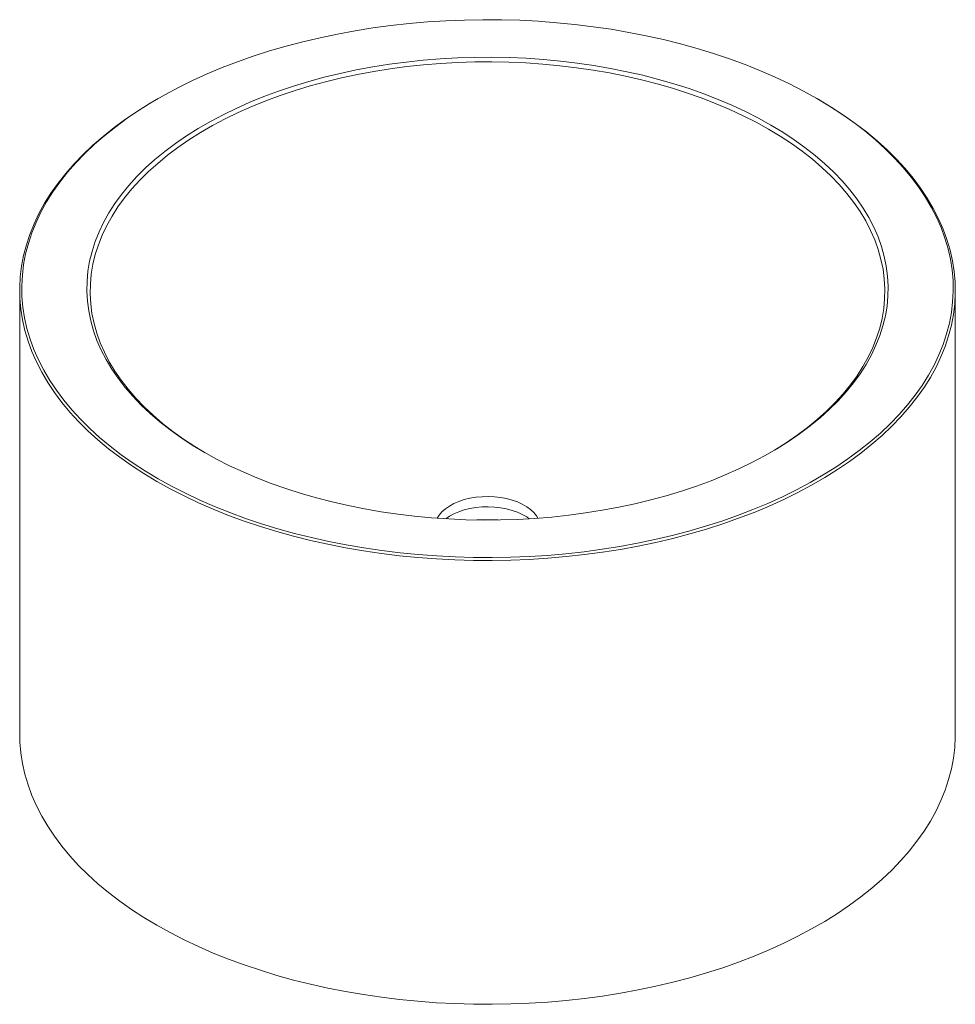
# Paper-space layout '_Isometrico' of a CAD drawing. Header units: millimetres. Extents: x -223 to 223, y -228 to 242.
import ezdxf

# ---------------------------------------------------------------- set-up
doc = ezdxf.new("R2010")
doc.units = ezdxf.units.MM

psp = doc.layouts.new('_Isometrico')

# ---------------------------------------------------------------- linework, layer by layer
at = {"color": 7, "linetype": 'Continuous', "lineweight": 15}
for p, q in [((-157, 204.11), (-157.71, 203.7)), ((157.71, 203.7), (157, 204.11)), ((-223, 112.68), (-223, -98.8)), ((223, -98.8), (223, 112.68))]:
    psp.add_line(p, q, dxfattribs=at)
at = {"color": 7, "linetype": 'Continuous', "lineweight": 15, "flags": 128}
for points in [[(156.98, 204.12), (150.61, 207.65), (144.01, 211.03), (137.18, 214.26), (130.13, 217.33), (122.88, 220.24), (115.43, 222.97), (107.8, 225.53), (100, 227.92), (92.04, 230.12), (83.94, 232.14), (75.7, 233.98), (67.34, 235.62), (58.88, 237.07), (50.32, 238.32), (41.69, 239.38), (32.98, 240.23), (24.23, 240.89), (15.44, 241.35), (6.62, 241.6), (-2.21, 241.65), (-11.03, 241.5), (-19.84, 241.14), (-28.61, 240.59), (-37.34, 239.83), (-46.01, 238.87), (-54.61, 237.72), (-63.12, 236.37), (-71.53, 234.82), (-79.83, 233.08), (-88, 231.16), (-96.04, 229.04), (-103.92, 226.75), (-111.64, 224.27), (-119.18, 221.62), (-126.53, 218.8), (-133.68, 215.82), (-140.62, 212.67), (-147.34, 209.36), (-153.83, 205.9), (-160.07, 202.3), (-166.06, 198.56), (-171.78, 194.68), (-177.24, 190.67), (-182.41, 186.54), (-187.3, 182.3), (-191.89, 177.95), (-196.18, 173.49), (-200.15, 168.94), (-203.81, 164.3), (-207.15, 159.59), (-210.16, 154.79), (-212.84, 149.94), (-215.18, 145.03), (-217.18, 140.06), (-218.84, 135.06), (-220.15, 130.02), (-221.11, 124.95), (-221.73, 119.87), (-221.99, 114.77), (-221.9, 109.68), (-221.46, 104.59), (-220.67, 99.51), (-219.54, 94.46), (-218.05, 89.43), (-216.22, 84.45), (-214.05, 79.51), (-211.54, 74.62), (-208.7, 69.8), (-205.52, 65.04), (-202.02, 60.37), (-198.2, 55.77), (-194.07, 51.27), (-189.63, 46.86), (-184.89, 42.56), (-179.86, 38.38), (-174.55, 34.31), (-168.95, 30.36), (-163.09, 26.55), (-156.98, 22.88), (-150.61, 19.35), (-144.01, 15.96), (-137.18, 12.74), (-130.13, 9.67), (-122.88, 6.76), (-115.43, 4.03), (-107.8, 1.46), (-100, -0.92), (-92.04, -3.13), (-83.94, -5.15), (-75.7, -6.98), (-67.34, -8.62), (-58.88, -10.07), (-50.32, -11.32), (-41.69, -12.38), (-32.98, -13.24), (-24.23, -13.89), (-15.44, -14.35), (-6.62, -14.6), (2.21, -14.65), (11.03, -14.5), (19.84, -14.15), (28.61, -13.59), (37.34, -12.83), (46.01, -11.88), (54.61, -10.72), (63.12, -9.37), (71.53, -7.82), (79.83, -6.09), (88, -4.16), (96.04, -2.05), (103.92, 0.25), (111.64, 2.72), (119.18, 5.37), (126.53, 8.19), (133.68, 11.18), (140.62, 14.33), (147.34, 17.64), (153.83, 21.09), (160.07, 24.7), (166.06, 28.44), (171.78, 32.32), (177.24, 36.33), (182.41, 40.46), (187.3, 44.7), (191.89, 49.05), (196.18, 53.51), (200.15, 58.06), (203.81, 62.7), (207.15, 67.41), (210.16, 72.2), (212.84, 77.06), (215.18, 81.97), (217.18, 86.94), (218.84, 91.94), (220.15, 96.98), (221.11, 102.05), (221.73, 107.13), (221.99, 112.23), (221.9, 117.32), (221.46, 122.41), (220.67, 127.49), (219.54, 132.54), (218.05, 137.56), (216.22, 142.55), (214.05, 147.49), (211.54, 152.37), (208.7, 157.2), (205.52, 161.95), (202.02, 166.63), (198.2, 171.23), (194.07, 175.73), (189.63, 180.14), (184.89, 184.43), (179.86, 188.62), (174.55, 192.69), (168.95, 196.63), (163.09, 200.45), (156.98, 204.12)], [(135.06, 191.47), (140.74, 188.04), (146.17, 184.48), (151.32, 180.78), (156.2, 176.96), (160.78, 173.02), (165.07, 168.97), (169.05, 164.82), (172.72, 160.58), (176.07, 156.24), (179.09, 151.83), (181.78, 147.35), (184.13, 142.8), (186.15, 138.2), (187.81, 133.55), (189.13, 128.87), (190.11, 124.16), (190.72, 119.43), (190.99, 114.69), (190.9, 109.94), (190.46, 105.2), (189.66, 100.48), (188.52, 95.78), (187.02, 91.12), (185.18, 86.49), (183, 81.92), (180.47, 77.4), (177.62, 72.95), (174.43, 68.58), (170.92, 64.29), (167.1, 60.09), (162.96, 55.99), (158.52, 51.99), (153.79, 48.11), (148.78, 44.36), (143.49, 40.72), (137.93, 37.23), (132.12, 33.87), (126.06, 30.67), (119.77, 27.61), (113.26, 24.72), (106.54, 21.98), (99.62, 19.42), (92.52, 17.04), (85.24, 14.83), (77.81, 12.8), (70.24, 10.96), (62.53, 9.31), (54.71, 7.86), (46.78, 6.6), (38.77, 5.53), (30.69, 4.67), (22.55, 4.01), (14.37, 3.55), (6.16, 3.29), (-2.05, 3.24), (-10.27, 3.4), (-18.47, 3.75), (-26.63, 4.31), (-34.74, 5.08), (-42.79, 6.04), (-50.76, 7.2), (-58.63, 8.56), (-66.4, 10.11), (-74.04, 11.86), (-81.55, 13.79), (-88.9, 15.91), (-96.09, 18.21), (-103.11, 20.68), (-109.93, 23.33), (-116.54, 26.14), (-122.95, 29.12), (-129.12, 32.25), (-135.06, 35.53), (-140.74, 38.96), (-146.17, 42.52), (-151.32, 46.22), (-156.2, 50.04), (-160.78, 53.98), (-165.07, 58.03), (-169.05, 62.18), (-172.72, 66.42), (-176.07, 70.76), (-179.09, 75.17), (-181.78, 79.65), (-184.13, 84.2), (-186.15, 88.8), (-187.81, 93.44), (-189.13, 98.13), (-190.11, 102.84), (-190.72, 107.57), (-190.99, 112.31), (-190.9, 117.06), (-190.46, 121.8), (-189.66, 126.52), (-188.52, 131.22), (-187.02, 135.88), (-185.18, 140.51), (-183, 145.08), (-180.47, 149.6), (-177.62, 154.05), (-174.43, 158.42), (-170.92, 162.71), (-167.1, 166.91), (-162.96, 171.01), (-158.52, 175), (-153.79, 178.88), (-148.78, 182.64), (-143.49, 186.27), (-137.93, 189.77), (-132.12, 193.13), (-126.06, 196.33), (-119.77, 199.39), (-113.26, 202.28), (-106.54, 205.01), (-99.62, 207.57), (-92.52, 209.96), (-85.24, 212.17), (-77.81, 214.2), (-70.24, 216.04), (-62.53, 217.69), (-54.71, 219.14), (-46.78, 220.4), (-38.77, 221.47), (-30.69, 222.33), (-22.55, 222.99), (-14.37, 223.45), (-6.16, 223.7), (2.05, 223.75), (10.27, 223.6), (18.47, 223.24), (26.63, 222.68), (34.74, 221.92), (42.79, 220.96), (50.76, 219.8), (58.63, 218.44), (66.4, 216.88), (74.04, 215.14), (81.55, 213.21), (88.9, 211.09), (96.09, 208.79), (103.11, 206.32), (109.93, 203.67), (116.54, 200.86), (122.95, 197.88), (129.12, 194.75), (135.06, 191.47)], [(134.52, 35.22), (136.79, 36.57), (142.3, 40.03), (147.55, 43.64), (152.52, 47.36), (157.21, 51.21), (161.61, 55.17), (165.71, 59.24), (169.51, 63.4), (172.99, 67.66), (176.14, 72), (178.98, 76.41), (181.48, 80.89), (183.65, 85.42), (185.47, 90.01), (186.96, 94.64), (188.09, 99.3), (188.88, 103.98), (189.32, 108.68), (189.41, 113.38), (189.14, 118.09), (188.53, 122.78), (187.57, 127.45), (186.26, 132.09), (184.6, 136.7), (182.61, 141.26), (180.27, 145.77), (177.6, 150.22), (174.61, 154.59), (171.28, 158.89), (167.65, 163.1), (163.7, 167.22), (159.45, 171.23), (154.9, 175.14), (150.07, 178.93), (144.96, 182.59), (139.58, 186.13), (133.94, 189.53), (128.05, 192.78), (121.93, 195.89), (115.58, 198.84), (109.02, 201.63), (102.25, 204.25), (95.3, 206.71), (88.16, 208.99), (80.87, 211.09), (73.43, 213), (65.85, 214.73), (58.15, 216.27), (50.34, 217.62), (42.43, 218.77), (34.45, 219.73), (26.41, 220.49), (18.31, 221.04), (10.18, 221.4), (2.04, 221.55), (-6.11, 221.5), (-14.25, 221.24), (-22.36, 220.79), (-30.44, 220.13), (-38.45, 219.28), (-46.39, 218.22), (-54.25, 216.97), (-62.01, 215.53), (-69.65, 213.89), (-77.17, 212.07), (-84.54, 210.06), (-91.75, 207.87), (-98.8, 205.5), (-105.66, 202.96), (-112.32, 200.25), (-118.78, 197.38), (-125.02, 194.35), (-131.02, 191.17), (-136.79, 187.85), (-142.3, 184.38), (-147.55, 180.78), (-152.52, 177.05), (-157.21, 173.2), (-161.61, 169.24), (-165.71, 165.17), (-169.51, 161.01), (-172.99, 156.75), (-176.14, 152.42), (-178.98, 148), (-181.48, 143.53), (-183.65, 138.99), (-185.47, 134.4), (-186.96, 129.78), (-188.09, 125.12), (-188.88, 120.43), (-189.32, 115.73), (-189.41, 111.03), (-189.14, 106.33), (-188.53, 101.63), (-187.57, 96.96), (-186.26, 92.32), (-184.6, 87.71), (-182.61, 83.15), (-180.27, 78.64), (-177.6, 74.19), (-174.61, 69.82), (-171.28, 65.52), (-167.65, 61.31), (-163.7, 57.19), (-159.45, 53.18), (-154.9, 49.27), (-150.07, 45.48), (-144.96, 41.82), (-139.58, 38.28), (-134.52, 35.22)], [(157.68, 203.71), (163.83, 200.02), (169.71, 196.19), (175.33, 192.23), (180.67, 188.14), (185.73, 183.94), (190.49, 179.62), (194.94, 175.19), (199.1, 170.67), (202.93, 166.06), (206.45, 161.36), (209.64, 156.58), (212.49, 151.73), (215.01, 146.83), (217.2, 141.86), (219.03, 136.86), (220.52, 131.81), (221.67, 126.73), (222.46, 121.63), (222.9, 116.52), (222.99, 111.4), (222.72, 106.29), (222.11, 101.18), (221.14, 96.09), (219.82, 91.03), (218.16, 86), (216.15, 81.01), (213.8, 76.08), (211.11, 71.2), (208.08, 66.39), (204.73, 61.65), (201.05, 56.99), (197.06, 52.42), (192.75, 47.95), (188.14, 43.57), (183.23, 39.31), (178.04, 35.16), (172.56, 31.14), (166.8, 27.24), (160.79, 23.48), (154.52, 19.86), (148, 16.39), (141.26, 13.07), (134.28, 9.9), (127.1, 6.9), (119.71, 4.07), (112.14, 1.41), (104.39, -1.08), (96.47, -3.38), (88.4, -5.51), (80.19, -7.44), (71.86, -9.19), (63.41, -10.74), (54.86, -12.1), (46.22, -13.26), (37.51, -14.22), (28.74, -14.98), (19.93, -15.54), (11.08, -15.89), (2.22, -16.05), (-6.65, -16), (-15.51, -15.74), (-24.34, -15.28), (-33.13, -14.62), (-41.87, -13.76), (-50.55, -12.7), (-59.14, -11.44), (-67.64, -9.99), (-76.04, -8.34), (-84.31, -6.5), (-92.45, -4.47), (-100.45, -2.25), (-108.28, 0.14), (-115.95, 2.72), (-123.43, 5.47), (-130.72, 8.38), (-137.8, 11.47), (-144.66, 14.71), (-151.29, 18.11), (-157.68, 21.65), (-163.83, 25.34), (-169.71, 29.17), (-175.33, 33.13), (-180.67, 37.22), (-185.73, 41.43), (-190.49, 45.75), (-194.94, 50.17), (-199.1, 54.69), (-202.93, 59.31), (-206.45, 64.01), (-209.64, 68.79), (-212.49, 73.63), (-215.01, 78.54), (-217.2, 83.5), (-219.03, 88.51), (-220.52, 93.56), (-221.67, 98.63), (-222.46, 103.73), (-222.9, 108.84), (-222.99, 113.96), (-222.72, 119.08), (-222.11, 124.19), (-221.14, 129.27), (-219.82, 134.34), (-218.16, 139.36), (-216.15, 144.35), (-213.8, 149.29), (-211.11, 154.16), (-208.08, 158.98), (-204.73, 163.72), (-201.05, 168.37), (-197.06, 172.94), (-192.75, 177.42), (-188.14, 181.79), (-183.23, 186.06), (-178.04, 190.2), (-172.56, 194.23), (-166.8, 198.12), (-160.79, 201.88), (-157.71, 203.7)], [(23.97, 4.11), (23.3, 5.23), (22.07, 6.78), (20.53, 8.24), (18.69, 9.58), (16.6, 10.79), (14.27, 11.85), (11.74, 12.74), (9.05, 13.45), (6.23, 13.98), (3.32, 14.3), (0.37, 14.43), (-2.59, 14.35), (-5.51, 14.08), (-8.36, 13.6), (-11.08, 12.94), (-13.66, 12.09), (-16.04, 11.07), (-18.19, 9.9), (-20.09, 8.59), (-21.71, 7.15), (-23.03, 5.62), (-23.97, 4.11)], [(19.9, 3.84), (18.69, 4.68), (16.6, 5.89), (14.27, 6.95), (11.74, 7.84), (9.05, 8.55), (6.23, 9.08), (3.32, 9.4), (0.37, 9.53), (-2.59, 9.46), (-5.51, 9.18), (-8.36, 8.7), (-11.08, 8.04), (-13.66, 7.19), (-16.04, 6.17), (-18.19, 5), (-19.9, 3.84)], [(-5.1, 3.28), (0.96, 3.32), (5.1, 3.28)], [(223, -98.8), (222.99, -100.08), (222.72, -105.2), (222.11, -110.3), (221.14, -115.39), (219.82, -120.46), (218.16, -125.48), (216.15, -130.47), (213.8, -135.41), (211.11, -140.28), (208.08, -145.1), (204.73, -149.83), (201.05, -154.49), (197.06, -159.06), (192.75, -163.54), (188.14, -167.91), (183.23, -172.17), (178.04, -176.32), (172.56, -180.35), (166.8, -184.24), (160.79, -188), (154.52, -191.62), (148, -195.1), (141.26, -198.42), (134.28, -201.58), (127.1, -204.58), (119.71, -207.41), (112.14, -210.08), (104.39, -212.56), (96.47, -214.87), (88.4, -216.99), (80.19, -218.92), (71.86, -220.67), (63.41, -222.22), (54.86, -223.58), (46.22, -224.74), (37.51, -225.7), (28.74, -226.46), (19.93, -227.02), (11.08, -227.38), (2.22, -227.53), (-6.65, -227.48), (-15.51, -227.22), (-24.34, -226.77), (-33.13, -226.11), (-41.87, -225.25), (-50.55, -224.19), (-59.14, -222.93), (-67.64, -221.47), (-76.04, -219.82), (-84.31, -217.98), (-92.45, -215.95), (-100.45, -213.74), (-108.28, -211.34), (-115.95, -208.77), (-123.43, -206.02), (-130.72, -203.1), (-137.8, -200.02), (-144.66, -196.78), (-151.29, -193.38), (-157.68, -189.83), (-163.83, -186.14), (-169.71, -182.31), (-175.33, -178.35), (-180.67, -174.26), (-185.73, -170.06), (-190.49, -165.74), (-194.94, -161.31), (-199.1, -156.79), (-202.93, -152.17), (-206.45, -147.47), (-209.64, -142.7), (-212.49, -137.85), (-215.01, -132.94), (-217.2, -127.98), (-219.03, -122.97), (-220.52, -117.93), (-221.67, -112.85), (-222.46, -107.75), (-222.9, -102.64), (-223, -98.8)]]:
    psp.add_lwpolyline(points, dxfattribs=at)

doc.saveas('drawing.dxf')
